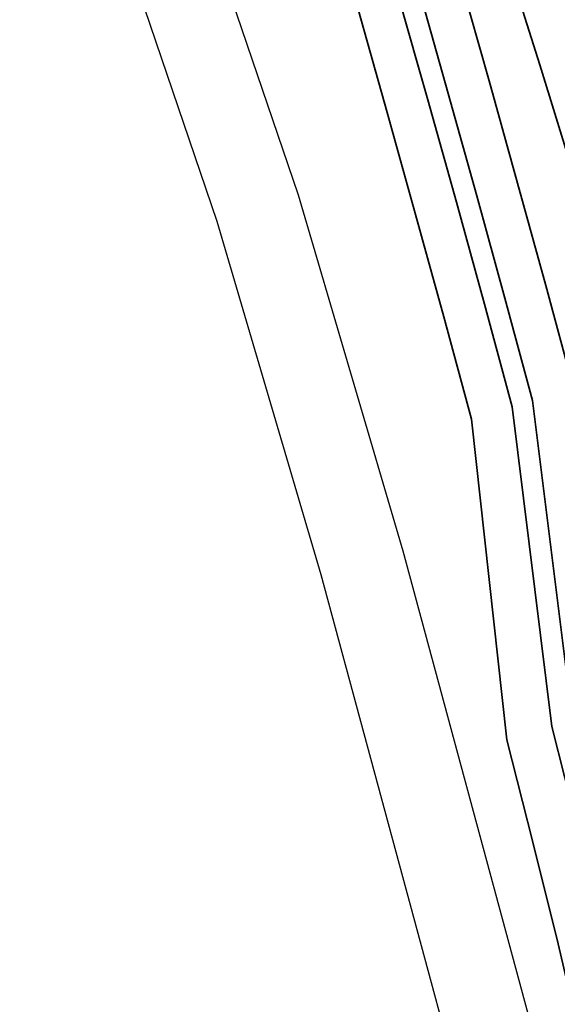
# Model space of a CAD drawing. Header units: metres. Extents: x 154839 to 161660, y 370737 to 378039.
# Tile 18 of 121: x 158369 to 158395, y 371752 to 371798. Entities that reach past the tile are written whole.
import ezdxf

# ---------------------------------------------------------------- set-up
doc = ezdxf.new("R2010")
doc.units = ezdxf.units.M
for name, color, linetype, lineweight in [('N-WE-GW-GRONDWERK_BERM-G', 100, 'Continuous', 35), ('N-WE-GW-WATERGANG-G', 130, 'Continuous', 35), ('N-WE-VH-VERHARDING_KANTVERHARDING-G', 210, 'Continuous', 30)]:
    doc.layers.add(name, color=color, linetype=linetype, lineweight=lineweight)

msp = doc.modelspace()

# ---------------------------------------------------------------- linework, layer by layer
at = {"layer": 'N-WE-GW-GRONDWERK_BERM-G', "flags": 128}
msp.add_lwpolyline([(158382.244, 371825.68), (158384.147, 371821.119), (158386.031, 371816.55), (158388.949, 371809.392), (158390.788, 371804.736), (158392.228, 371800.168), (158393.714, 371795.422), (158395.186, 371790.671), (158396.644, 371785.917), (158398.088, 371781.158), (158399.518, 371776.394), (158400.934, 371771.627), (158402.336, 371766.856), (158403.721, 371762.085), (158405.084, 371757.32), (158406.416, 371752.56), (158407.712, 371747.803)], dxfattribs=at)
at = {"layer": 'N-WE-GW-WATERGANG-G', "flags": 128}
for points in [[(158375.336, 371838.843), (158383.441, 371819.616, -0.024114), (158386.752, 371810.563), (158387.293, 371808.829), (158388.696, 371804.024), (158389.996, 371799.465), (158391.349, 371794.685), (158392.684, 371789.9), (158394, 371785.11), (158395.299, 371780.316), (158397.164, 371765.344), (158398.384, 371760.545), (158399.574, 371755.76), (158400.728, 371750.988)], [(158398.8, 371750.455), (158397.65, 371755.215), (158396.462, 371759.991), (158395.244, 371764.783), (158393.384, 371779.738), (158392.087, 371784.527), (158390.773, 371789.311), (158389.44, 371794.09), (158388.088, 371798.865), (158386.802, 371803.38), (158385.4, 371808.184), (158384.875, 371809.867, 0.02411), (158381.564, 371818.918), (158373.502, 371838.046)], [(158372.585, 371837.647), (158380.626, 371818.57, -0.024108), (158383.937, 371809.519), (158384.453, 371807.862), (158385.856, 371803.058), (158387.134, 371798.565), (158388.485, 371793.793), (158389.817, 371789.016), (158391.131, 371784.235), (158392.427, 371779.449), (158394.284, 371764.503), (158395.502, 371759.714), (158396.688, 371754.943), (158397.837, 371750.189)], [(158395.677, 371749.592), (158394.575, 371754.345), (158393.392, 371759.106), (158392.177, 371763.887), (158390.518, 371778.873), (158389.224, 371783.653), (158387.912, 371788.429), (158386.582, 371793.201), (158385.234, 371797.967), (158383.97, 371802.416), (158382.568, 371807.221), (158382.087, 371808.763, 0.024107), (158378.776, 371817.814), (158370.752, 371836.851)]]:
    msp.add_lwpolyline(points, format="xyb", dxfattribs=at)
at = {"layer": 'N-WE-VH-VERHARDING_KANTVERHARDING-G'}
msp.add_lwpolyline([(158411.204, 371417.734), (158407.524, 371417.272, -0.414745), (158400.823, 371422.491), (158400.801, 371422.67, -0.10937), (158403.262, 371448.492), (158407.606, 371461.919), (158408.623, 371471.848), (158407.08, 371487.723), (158405.978, 371499.053), (158403.19, 371535.863), (158402.116, 371551.609), (158400.952, 371581.935), (158400.837, 371600.303), (158401.865, 371631.07), (158403.566, 371656.526), (158404.194, 371687.669), (158402.81, 371704.743), (158396.044, 371740.468), (158387.329, 371772.695), (158382.433, 371789.334), (158376.666, 371806.266), (158374.022, 371813.574, 0.39781), (158359.056, 371820.488)], format="xyb", dxfattribs=at)
at = {"layer": 'N-WE-VH-VERHARDING_KANTVERHARDING-G', "flags": 128}
msp.add_lwpolyline([(158356.212, 371816.078, -0.411669), (158371.481, 371808.841), (158372.892, 371804.94), (158378.62, 371788.124), (158383.479, 371771.609), (158392.143, 371739.573), (158398.84, 371704.207), (158400.191, 371687.547), (158399.569, 371656.7), (158397.869, 371631.27), (158396.836, 371600.357), (158396.953, 371581.845), (158398.122, 371551.396), (158399.2, 371535.576), (158401.992, 371498.708), (158403.098, 371487.336), (158404.603, 371471.858), (158403.67, 371462.747), (158399.456, 371449.723, 0.10937), (158396.831, 371422.18), (158396.828, 371422.209, 0.002381), (158398.057, 371413.374, 0.002381)], format="xyb", dxfattribs=at)

doc.saveas('drawing.dxf')
